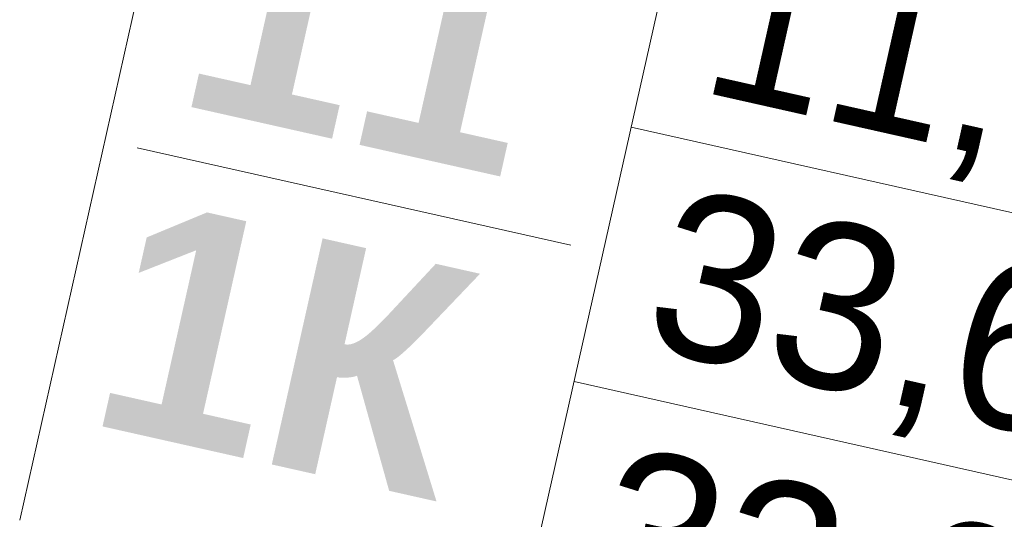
# Model space of a CAD drawing. Header units: millimetres. Extents: x -7213913 to -6937159, y 6128912 to 6404062.
# Tile 24 of 208: x -7197468 to -7195088, y 6156004 to 6157211. Entities that reach past the tile are written whole.
import ezdxf
from ezdxf.enums import TextEntityAlignment as Align

# ---------------------------------------------------------------- set-up
doc = ezdxf.new("R2010")
doc.units = ezdxf.units.MM
doc.header["$MEASUREMENT"] = 0
doc.layers.add('S - квартира_маркер.АР', color=7, linetype='Continuous')
doc.layers.add('S - квартира_маркер.АР_Ном._пера__1', color=7, linetype='Continuous', lineweight=0)
doc.styles.add('РЎР“Р•РќР•Р\xa0Р\x98Р\xa0_РЎРўР\x98Р›Р¬_4', font='GOTHICB.TTF')
doc.styles.add('РЎР“Р•РќР•Р\xa0Р\x98Р\xa0_РЎРўР\x98Р›Р¬_5', font='GOTHIC.TTF')

# ---------------------------------------------------------------- blocks, each defined once
blk = doc.blocks.new('labelLabPP_FlatE34FrameRed3d[86]_1', base_point=(-7197104, 6157256.7))
at = {"layer": 'S - квартира_маркер.АР_Ном._пера__1', "color": 7, "linetype": 'Continuous', "lineweight": 0}
for p, q in [((-7197055.7, 6157837.2), (-7197467.9, 6156001.7)), ((-7195851.4, 6157566.7), (-7196263.7, 6155731.2)), ((-7195989.5, 6156951.7), (-7194518, 6156621.2)), ((-7197183.7, 6156901.9), (-7196135.6, 6156666.5)), ((-7196127.7, 6156336.7), (-7194656.1, 6156006.2))]:
    blk.add_line(p, q, dxfattribs=at)
at = {"layer": 'S - квартира_маркер.АР_Ном._пера__1', "color": 7, "lineweight": 0}
for tag, height, style, p in [('TS_FLATNUMBER', 560, 'РЎР“Р•РќР•Р\xa0Р\x98Р\xa0_РЎРўР\x98Р›Р¬_4', (-7196021.7, 6157055.5)), ('TS_LIVING_ROOM_AREA', 400, 'РЎР“Р•РќР•Р\xa0Р\x98Р\xa0_РЎРўР\x98Р›Р¬_5', (-7194481.5, 6156941.6)), ('TS_POSTFIXNUMROOMS', 560, 'РЎР“Р•РќР•Р\xa0Р\x98Р\xa0_РЎРўР\x98Р›Р¬_4', (-7196197, 6156274.9)), ('TS_WITHOUTBALK', 400, 'РЎР“Р•РќР•Р\xa0Р\x98Р\xa0_РЎРўР\x98Р›Р¬_5', (-7194620.3, 6156323.6)), ('TS_ALLSQUARE', 400, 'РЎР“Р•РќР•Р\xa0Р\x98Р\xa0_РЎРўР\x98Р›Р¬_5', (-7194760.5, 6155699.2))]:
    blk.add_attdef(tag, text='', height=height, rotation=347.3417, dxfattribs=dict(at, style=style)).set_placement(p, align=Align.MIDDLE_RIGHT)

msp = doc.modelspace()

# ---------------------------------------------------------------- block references
at = {"layer": 'S - квартира_маркер.АР', "color": 104, "linetype": 'Continuous', "lineweight": 15, "true_color": 0x029e21}
msp.add_blockref('labelLabPP_FlatE34FrameRed3d[86]_1', (-7197104, 6157256.7), dxfattribs=at).add_auto_attribs({'TS_POSTFIXNUMROOMS': '1К ', 'TS_FLATNUMBER': '11 ', 'TS_LIVING_ROOM_AREA': '11,82', 'TS_WITHOUTBALK': '33,61', 'TS_ALLSQUARE': '33,61'})

doc.saveas('drawing.dxf')
